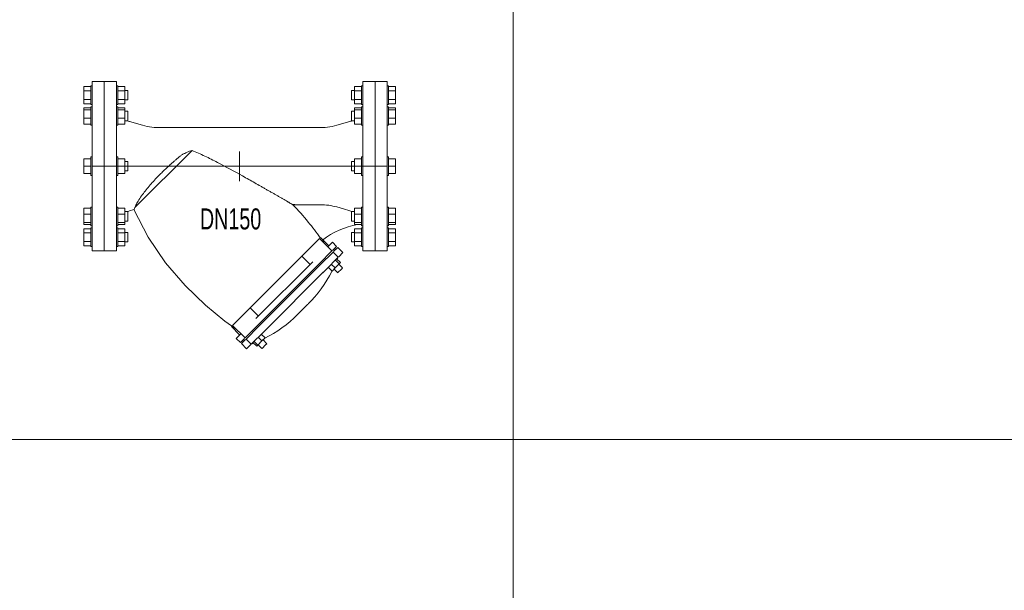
# Model space of a CAD drawing. Header units: millimetres. Extents: x 2339 to 23224, y 1509 to 18979.
# Tile 34 of 124: x 11291 to 13092, y 4933 to 5977. Entities that reach past the tile are written whole.
import ezdxf

# ---------------------------------------------------------------- set-up
doc = ezdxf.new("R2010")
doc.units = ezdxf.units.MM
doc.set_wipeout_variables(frame=1)
doc.layers.get('0').update_dxf_attribs({"lineweight": 0})
doc.styles.add('DISOCP', font='disocp.shx', dxfattribs={"width": 0.6})

# ---------------------------------------------------------------- blocks, each defined once
blk = doc.blocks.new('*U214')
for p, q in [((-230.4, 111.3), (-230.4, 117.6)), ((-220.1, 117.6), (-230.4, 117.6)), ((-218, 118.7), (-220.1, 118.7)), ((-220.1, 105), (-220.1, 118.7)), ((-200, 125), (-218, 125)), ((-218, -125), (-218, 125)), ((-200, 125), (-200, -125)), ((-182, 125), (-200, 125)), ((-200, -125), (-200, 125)), ((-182, 125), (-182, -125)), ((-179.9, 118.7), (-182, 118.7)), ((-179.9, 118.7), (-179.9, 105)), ((-169.6, 117.6), (-179.9, 117.6)), ((-169.6, 117.6), (-169.6, 111.3)), ((169.6, 111.3), (169.6, 117.6)), ((179.9, 117.6), (169.6, 117.6)), ((182, 118.7), (179.9, 118.7)), ((179.9, 105), (179.9, 118.7)), ((200, 125), (182, 125)), ((182, -125), (182, 125)), ((218, 125), (200, 125)), ((200, -125), (200, 125)), ((200, 125), (200, -125)), ((218, 125), (218, -125)), ((220.1, 118.7), (218, 118.7)), ((220.1, 118.7), (220.1, 105)), ((230.4, 117.6), (220.1, 117.6)), ((230.4, 117.6), (230.4, 111.3)), ((-230.4, 98.7), (-230.4, 111.3)), ((-220.1, 111.3), (-230.4, 111.3)), ((-220.1, 91.3), (-220.1, 105)), ((-169.6, 111.3), (-179.9, 111.3)), ((-179.9, 105), (-179.9, 91.3)), ((-165.2, 112), (-169.6, 112)), ((-169.6, 111.3), (-169.6, 98.7)), ((-165.2, 111.8), (-165.2, 105)), ((-165.2, 105), (-165.2, 98)), ((169.6, 112), (165.2, 112)), ((165.2, 105), (165.2, 112)), ((165.2, 98), (165.2, 105)), ((169.6, 98.7), (169.6, 111.3)), ((179.9, 111.3), (169.6, 111.3)), ((179.9, 91.3), (179.9, 105)), ((230.4, 111.3), (220.1, 111.3)), ((220.1, 105), (220.1, 91.3)), ((230.4, 111.3), (230.4, 98.7)), ((-230.4, 92.4), (-230.4, 98.7)), ((-230.4, 98.7), (-220.1, 98.7)), ((-220.1, 92.4), (-230.4, 92.4)), ((-220.1, 91.3), (-218, 91.3)), ((-218, 88), (-220.1, 88)), ((-220.1, 64.5), (-220.1, 88)), ((-218, 88), (-220.1, 88)), ((-220.1, 87.5), (-220.1, 87.5)), ((-182, 91.3), (-179.9, 91.3)), ((-179.9, 88), (-182, 88)), ((-179.9, 88), (-182, 88)), ((-179.9, 98.7), (-169.6, 98.7)), ((-169.6, 92.4), (-179.9, 92.4)), ((-179.9, 88), (-179.9, 64.5)), ((-179.9, 87.5), (-179.9, 87.5)), ((-169.6, 98.7), (-169.6, 92.4)), ((-169.6, 98), (-165.2, 98)), ((165.2, 98), (169.6, 98)), ((169.6, 92.4), (169.6, 98.7)), ((169.6, 98.7), (179.9, 98.7)), ((179.9, 92.4), (169.6, 92.4)), ((179.9, 91.3), (182, 91.3)), ((182, 88), (179.9, 88)), ((179.9, 64.5), (179.9, 88)), ((182, 88), (179.9, 88)), ((179.9, 87.5), (179.9, 87.5)), ((218, 91.3), (220.1, 91.3)), ((220.1, 88), (218, 88)), ((220.1, 88), (218, 88)), ((220.1, 98.7), (230.4, 98.7)), ((230.4, 92.4), (220.1, 92.4)), ((220.1, 88), (220.1, 64.5)), ((220.1, 87.5), (220.1, 87.5)), ((230.4, 98.7), (230.4, 92.4)), ((-230.4, 83.2), (-230.4, 86.4)), ((-220.1, 86.4), (-230.4, 86.4)), ((-230.4, 71), (-230.4, 83.2)), ((-220.1, 83.2), (-230.4, 83.2)), ((-169.6, 86.4), (-179.9, 86.4)), ((-169.6, 83.2), (-179.9, 83.2)), ((-169.6, 86.4), (-169.6, 83.2)), ((-169.6, 83.2), (-169.6, 71)), ((-165.2, 81.3), (-169.6, 81.3)), ((-165.2, 81.3), (-169.6, 81.3)), ((-165.2, 81.3), (-165.2, 69.3)), ((-165.2, 81), (-165.2, 81)), ((169.6, 81.3), (165.2, 81.3)), ((165.2, 69.3), (165.2, 81.3)), ((169.6, 81.3), (165.2, 81.3)), ((165.2, 81), (165.2, 81)), ((169.6, 83.2), (169.6, 86.4)), ((179.9, 86.4), (169.6, 86.4)), ((169.6, 71), (169.6, 83.2)), ((179.9, 83.2), (169.6, 83.2)), ((230.4, 86.4), (220.1, 86.4)), ((230.4, 83.2), (220.1, 83.2)), ((230.4, 86.4), (230.4, 83.2)), ((230.4, 83.2), (230.4, 71)), ((-230.4, 62.1), (-230.4, 71)), ((-220.1, 71), (-230.4, 71)), ((-230.4, 62.1), (-220.1, 62.1)), ((-220.1, 60.5), (-220.1, 64.5)), ((-220.1, 60.5), (-218, 60.5)), ((-182, 60.5), (-179.9, 60.5)), ((-169.6, 71), (-179.9, 71)), ((-179.9, 64.5), (-179.9, 60.5)), ((-179.9, 62.1), (-169.6, 62.1)), ((-169.6, 71), (-169.6, 62.1)), ((-169.6, 67.2), (-165.2, 67.2)), ((-165.2, 69.3), (-165.2, 67.2)), ((-165.2, 67.5), (-165.2, 67.5)), ((-143.6, 60.6), (-162.7, 66)), ((162.7, 66), (143.6, 60.6)), ((165.2, 67.2), (165.2, 69.3)), ((165.2, 67.5), (165.2, 67.5)), ((165.2, 67.2), (169.6, 67.2)), ((169.6, 62.1), (169.6, 71)), ((179.9, 71), (169.6, 71)), ((169.6, 62.1), (179.9, 62.1)), ((179.9, 60.5), (179.9, 64.5)), ((179.9, 60.5), (182, 60.5)), ((218, 60.5), (220.1, 60.5)), ((230.4, 71), (220.1, 71)), ((220.1, 64.5), (220.1, 60.5)), ((220.1, 62.1), (230.4, 62.1)), ((230.4, 71), (230.4, 62.1)), ((81.7, 57.1), (-119.3, 57.1)), ((119.3, 57.1), (81.7, 57.1)), ((-70.4, 23.4), (-154.9, -61.1)), ((0, 21.9), (0, -21.9)), ((-230.4, 0), (-230.4, 10.9)), ((-220.1, 10.9), (-230.4, 10.9)), ((-218, 13.7), (-220.1, 13.7)), ((-220.1, 13.7), (-220.1, 13.3)), ((-220.1, -13.7), (-220.1, 13.7)), ((-218, 0), (218, 0)), ((-179.9, 13.7), (-182, 13.7)), ((-179.9, 13.7), (-179.9, -13.7)), ((-179.9, 13.3), (-179.9, 13.7)), ((-169.6, 10.9), (-179.9, 10.9)), ((-169.6, 10.9), (-169.6, 0)), ((-165.2, 7), (-169.6, 7)), ((-165.2, 7), (-165.2, -7)), ((-165.2, 6.8), (-165.2, 7)), ((169.6, 7), (165.2, 7)), ((165.2, 7), (165.2, 6.8)), ((165.2, -7), (165.2, 7)), ((169.6, 0), (169.6, 10.9)), ((179.9, 10.9), (169.6, 10.9)), ((182, 13.7), (179.9, 13.7)), ((179.9, 13.7), (179.9, 13.3)), ((179.9, -13.7), (179.9, 13.7)), ((220.1, 13.7), (218, 13.7)), ((220.1, 13.7), (220.1, -13.7)), ((220.1, 13.3), (220.1, 13.7)), ((230.4, 10.9), (220.1, 10.9)), ((230.4, 10.9), (230.4, 0)), ((-230.4, -10.9), (-230.4, 0)), ((-220.1, 0), (-230.4, 0)), ((-220.1, -10.9), (-230.4, -10.9)), ((-220.1, -13.3), (-220.1, -13.7)), ((-220.1, -13.7), (-218, -13.7)), ((-182, -13.7), (-179.9, -13.7)), ((-169.6, 0), (-179.9, 0)), ((-169.6, -10.9), (-179.9, -10.9)), ((-179.9, -13.7), (-179.9, -13.3)), ((-169.6, 0), (-169.6, -10.9)), ((-169.6, -7), (-165.2, -7)), ((-165.2, -7), (-165.2, -6.8)), ((165.2, -6.8), (165.2, -7)), ((165.2, -7), (169.6, -7)), ((169.6, -10.9), (169.6, 0)), ((179.9, 0), (169.6, 0)), ((179.9, -10.9), (169.6, -10.9)), ((179.9, -13.3), (179.9, -13.7)), ((179.9, -13.7), (182, -13.7)), ((218, -13.7), (220.1, -13.7)), ((230.4, 0), (220.1, 0)), ((230.4, -10.9), (220.1, -10.9)), ((220.1, -13.7), (220.1, -13.3)), ((230.4, 0), (230.4, -10.9)), ((81.7, -56.8), (78.7, -56.8)), ((78.8, -56.9), (81.7, -56.9)), ((81.7, -56.9), (119.3, -56.9)), ((-230.4, -71), (-230.4, -62.1)), ((-220.1, -62.1), (-230.4, -62.1)), ((-230.4, -83.2), (-230.4, -71)), ((-220.1, -71), (-230.4, -71)), ((-218, -60.5), (-220.1, -60.5)), ((-220.1, -64.5), (-220.1, -60.5)), ((-220.1, -88), (-220.1, -64.5)), ((-179.9, -60.5), (-182, -60.5)), ((-179.9, -60.5), (-179.9, -64.5)), ((-169.6, -62.1), (-179.9, -62.1)), ((-179.9, -64.5), (-179.9, -88)), ((-169.6, -71), (-179.9, -71)), ((-169.6, -62.1), (-169.6, -71)), ((-165.2, -67.2), (-169.6, -67.2)), ((-169.6, -71), (-169.6, -83.2)), ((-165.2, -67.2), (-165.2, -69.3)), ((-165.2, -67.5), (-165.2, -67.5)), ((-165.2, -69.3), (-165.2, -81.3)), ((-162.7, -66), (-156.1, -64.1)), ((169.6, -67.2), (165.2, -67.2)), ((165.2, -69.3), (165.2, -67.2)), ((165.2, -81.3), (165.2, -69.3)), ((169.6, -71), (169.6, -62.1)), ((179.9, -62.1), (169.6, -62.1)), ((169.6, -83.2), (169.6, -71)), ((179.9, -71), (169.6, -71)), ((182, -60.5), (179.9, -60.5)), ((179.9, -64.5), (179.9, -60.5)), ((179.9, -88), (179.9, -64.5)), ((220.1, -60.5), (218, -60.5)), ((220.1, -60.5), (220.1, -64.5)), ((230.4, -62.1), (220.1, -62.1)), ((220.1, -64.5), (220.1, -88)), ((230.4, -71), (220.1, -71)), ((230.4, -62.1), (230.4, -71)), ((230.4, -71), (230.4, -83.2)), ((-230.4, -86.4), (-230.4, -83.2)), ((-220.1, -83.2), (-230.4, -83.2)), ((-220.1, -86.4), (-230.4, -86.4)), ((-169.6, -83.2), (-179.9, -83.2)), ((-169.6, -86.4), (-179.9, -86.4)), ((-169.6, -81.3), (-165.2, -81.3)), ((-169.6, -81.3), (-165.2, -81.3)), ((-169.6, -83.2), (-169.6, -86.4)), ((-165.2, -81), (-165.2, -81)), ((165.2, -81.3), (169.6, -81.3)), ((169.6, -86.4), (169.6, -83.2)), ((179.9, -83.2), (169.6, -83.2)), ((179.9, -86.4), (169.6, -86.4)), ((230.4, -83.2), (220.1, -83.2)), ((230.4, -86.4), (220.1, -86.4)), ((230.4, -83.2), (230.4, -86.4)), ((-230.4, -98.7), (-230.4, -92.4)), ((-220.1, -92.4), (-230.4, -92.4)), ((-230.4, -111.3), (-230.4, -98.7)), ((-220.1, -98.7), (-230.4, -98.7)), ((-220.1, -87.5), (-220.1, -87.5)), ((-220.1, -88), (-218, -88)), ((-220.1, -88), (-218, -88)), ((-218, -91.3), (-220.1, -91.3)), ((-220.1, -105), (-220.1, -91.3)), ((-182, -88), (-179.9, -88)), ((-182, -88), (-179.9, -88)), ((-179.9, -91.3), (-182, -91.3)), ((-179.9, -87.5), (-179.9, -87.5)), ((-179.9, -91.3), (-179.9, -105)), ((-169.6, -92.4), (-179.9, -92.4)), ((-169.6, -98.7), (-179.9, -98.7)), ((-169.6, -92.4), (-169.6, -98.7)), ((-165.2, -98), (-169.6, -98)), ((-169.6, -98.7), (-169.6, -111.3)), ((-165.2, -98), (-165.2, -105)), ((169.6, -98), (165.2, -98)), ((165.2, -105), (165.2, -98)), ((169.6, -98.7), (169.6, -92.4)), ((179.9, -92.4), (169.6, -92.4)), ((169.6, -111.3), (169.6, -98.7)), ((179.9, -98.7), (169.6, -98.7)), ((179.9, -87.5), (179.9, -87.5)), ((179.9, -88), (182, -88)), ((179.9, -88), (182, -88)), ((182, -91.3), (179.9, -91.3)), ((179.9, -105), (179.9, -91.3)), ((218, -88), (220.1, -88)), ((218, -88), (220.1, -88)), ((220.1, -91.3), (218, -91.3)), ((220.1, -87.5), (220.1, -87.5)), ((220.1, -91.3), (220.1, -105)), ((230.4, -92.4), (220.1, -92.4)), ((230.4, -98.7), (220.1, -98.7)), ((230.4, -92.4), (230.4, -98.7)), ((230.4, -98.7), (230.4, -111.3)), ((-230.4, -117.6), (-230.4, -111.3)), ((-220.1, -111.3), (-230.4, -111.3)), ((-220.1, -118.7), (-220.1, -105)), ((-179.9, -105), (-179.9, -118.7)), ((-169.6, -111.3), (-179.9, -111.3)), ((-169.6, -111.3), (-169.6, -117.6)), ((-169.6, -112), (-165.2, -112)), ((-165.2, -105), (-165.2, -112)), ((99.5, -125.3), (118, -106.9)), ((136.4, -125.3), (118, -106.9)), ((118.5, -106.4), (119.6, -105.3)), ((131.8, -117.5), (119.6, -105.3)), ((122, -109.7), (124.2, -113.1)), ((124.2, -113.1), (122, -109.7)), ((130.8, -118.5), (137, -112.2)), ((143.3, -118.5), (137, -112.2)), ((165.2, -112), (165.2, -105)), ((165.2, -112), (169.6, -112)), ((169.6, -117.6), (169.6, -111.3)), ((179.9, -111.3), (169.6, -111.3)), ((179.9, -118.7), (179.9, -105)), ((220.1, -105), (220.1, -118.7)), ((230.4, -111.3), (220.1, -111.3)), ((230.4, -111.3), (230.4, -117.6)), ((-220.1, -117.6), (-230.4, -117.6)), ((-220.1, -118.7), (-218, -118.7)), ((-218, -125), (-200, -125)), ((-200, -125), (-182, -125)), ((-182, -118.7), (-179.9, -118.7)), ((-169.6, -117.6), (-179.9, -117.6)), ((92, -132.9), (99.5, -125.3)), ((136.4, -125.3), (118, -143.8)), ((119.5, -145.3), (138, -126.9)), ((137, -124.7), (143.3, -118.5)), ((145.7, -134.6), (138, -126.9)), ((138.6, -126.3), (144.8, -120.1)), ((141.6, -123.3), (140, -121.7)), ((152.6, -127.8), (144.8, -120.1)), ((146.3, -134), (152.6, -127.8)), ((179.9, -117.6), (169.6, -117.6)), ((179.9, -118.7), (182, -118.7)), ((182, -125), (200, -125)), ((200, -125), (218, -125)), ((218, -118.7), (220.1, -118.7)), ((230.4, -117.6), (220.1, -117.6)), ((15.4, -209.5), (92, -132.9)), ((23.9, -225.3), (107.9, -141.4)), ((104.2, -145.1), (92, -132.9)), ((118, -143.8), (113.5, -148.2)), ((115.1, -149.8), (119.5, -145.3)), ((145.7, -134.6), (127.3, -153.1)), ((141, -150.4), (135.4, -144.9)), ((147.1, -144.3), (141, -150.4)), ((147.1, -144.3), (141.6, -138.7)), ((143.3, -137.1), (148.8, -142.6)), ((145.5, -134.8), (144.2, -138.1)), ((152, -150.5), (146.5, -144.9)), ((152, -150.5), (146.5, -144.9)), ((148.8, -142.6), (147.1, -144.3)), ((30.1, -231.6), (114.1, -147.6)), ((31.7, -233.2), (115.7, -149.2)), ((39.5, -240.9), (123.4, -156.9)), ((127.3, -153.1), (122.8, -157.5)), ((136.5, -155), (130.9, -149.4)), ((141, -150.4), (136.5, -155)), ((139.4, -152), (145, -157.5)), ((139.4, -152), (145, -157.5)), ((150.3, -152.2), (145.1, -157.4)), ((145.1, -157.4), (145.1, -157.4)), ((151.9, -150.6), (150.3, -152.2)), ((151.9, -150.6), (151.9, -150.6)), ((-10.6, -235.5), (7.9, -217)), ((7.9, -217), (15.4, -209.5)), ((27.6, -221.7), (15.4, -209.5)), ((30.7, -231), (26.3, -235.4)), ((27.9, -237), (32.3, -232.6)), ((-12.1, -237), (0, -249.2)), ((-11.6, -236.5), (-11.3, -236.2)), ((-10.6, -235.5), (7.9, -253.9)), ((26.3, -235.4), (7.9, -253.9)), ((9.4, -255.5), (27.9, -237)), ((35.6, -244.7), (17.2, -263.2)), ((40, -240.3), (35.6, -244.7)), ((-5.2, -254.5), (1, -248.3)), ((-5.2, -254.5), (1, -260.7)), ((1, -260.7), (7.2, -254.5)), ((2.6, -262.3), (8.8, -256.1)), ((4.2, -257.5), (5.8, -259.1)), ((9.4, -255.5), (17.2, -263.2)), ((20.6, -261.7), (17.4, -263)), ((19.6, -260.7), (25.2, -266.2)), ((26.8, -264.6), (21.3, -259.1)), ((33, -258.4), (26.8, -264.6)), ((33, -258.4), (27.4, -252.9)), ((37.5, -253.9), (32, -248.4)), ((37.5, -253.9), (33, -258.4)), ((40.1, -262.4), (34.5, -256.9)), ((40.1, -262.4), (34.5, -256.9)), ((2.6, -262.3), (10.3, -270)), ((10.3, -270), (16.5, -263.8)), ((26.8, -264.6), (25.2, -266.2)), ((27.5, -264), (33, -269.5)), ((27.5, -264), (33, -269.5)), ((38.3, -264.2), (33.1, -269.4)), ((33.1, -269.4), (33.1, -269.4)), ((40, -262.5), (38.3, -264.2)), ((40, -262.5), (40, -262.5))]:
    blk.add_line(p, q)
at = {"flags": 128}
for points in [[(-166.1, 67.2), (-165.7, 67.1), (-164.6, 66.6), (-163.4, 66.2), (-162.7, 66)], [(-143.6, 60.6), (-140.2, 59.6), (-136.8, 58.9), (-133.3, 58.2), (-129.8, 57.8), (-126.3, 57.4), (-122.7, 57.2), (-119.3, 57.1)], [(119.3, 57.1), (122.8, 57.2), (126.3, 57.4), (129.9, 57.8), (133.4, 58.3), (136.8, 58.9), (140.3, 59.7), (143.6, 60.6)], [(162.7, 66), (163.8, 66.4), (165, 66.8), (166.1, 67.2), (166.1, 67.2)], [(-162.7, -66), (-163.8, -66.4), (-165, -66.8), (-166.1, -67.2), (-166.1, -67.2)], [(-5.5, -240.5), (-22.1, -229.1), (-50.6, -205.6), (-80.5, -176.5), (-109.5, -142.7), (-135.4, -105), (-156.1, -64.1)], [(-156.1, -64.1), (-135.4, -105), (-109.5, -142.7), (-80.5, -176.5), (-50.6, -205.6), (-22.1, -229.1), (-5.5, -240.5)], [(143.6, -60.3), (153.2, -63.1), (162.7, -65.8)], [(136.9, -154.5), (136.4, -155.6), (132.8, -162.2), (129, -168.7), (124.9, -175.1), (120.5, -181.2), (115.9, -187.2), (111.1, -193), (106, -198.7), (101.9, -202.9)], [(101.9, -202.9), (101.9, -202.9), (101.9, -203), (101.8, -203), (101.8, -203), (101.7, -203.1), (101.7, -203.2), (101.6, -203.3), (101.5, -203.4), (101.4, -203.5), (101.2, -203.6), (101.1, -203.7), (101, -203.9), (100.8, -204), (100.6, -204.2), (100.5, -204.4), (100.3, -204.6), (100.1, -204.8), (99.8, -205), (99.6, -205.2), (99.4, -205.4), (99.2, -205.7), (98.9, -205.9), (98.7, -206.2), (98.4, -206.4), (98.1, -206.7), (97.8, -207), (97.5, -207.3), (97.3, -207.6), (97, -207.9), (96.7, -208.2), (96.3, -208.5), (96, -208.8), (95.7, -209.1), (95.4, -209.4), (95.1, -209.7), (94.7, -210.1), (94.4, -210.4), (94.1, -210.7), (93.8, -211.1), (93.4, -211.4), (93.1, -211.7), (92.8, -212), (92.5, -212.4), (92.1, -212.7), (91.8, -213), (91.5, -213.3), (91.2, -213.6), (90.9, -214), (90.6, -214.3), (90.3, -214.6), (90, -214.9), (89.7, -215.1), (89.4, -215.4), (89.1, -215.7), (88.8, -216), (88.6, -216.2), (88.3, -216.5), (88.1, -216.7), (87.9, -217), (87.6, -217.2), (87.4, -217.4), (87.2, -217.6), (87, -217.8), (86.8, -218), (86.6, -218.2), (86.5, -218.3), (86.3, -218.5), (86.2, -218.6), (86.1, -218.8), (85.9, -218.9), (85.8, -219), (85.8, -219.1), (85.7, -219.1), (85.6, -219.2), (85.6, -219.3), (85.5, -219.3), (85.5, -219.3), (85.5, -219.3), (85.5, -219.4)], [(85.5, -219.4), (85.5, -219.3), (85.5, -219.3), (85.5, -219.3), (85.6, -219.2), (85.6, -219.2), (85.7, -219.1), (85.8, -219), (85.9, -218.9), (86, -218.8), (86.1, -218.7), (86.3, -218.6), (86.4, -218.4), (86.6, -218.3), (86.7, -218.1), (86.9, -217.9), (87.1, -217.7), (87.3, -217.5), (87.5, -217.3), (87.7, -217.1), (88, -216.9), (88.2, -216.6), (88.4, -216.4), (88.7, -216.1), (89, -215.9), (89.2, -215.6), (89.5, -215.3), (89.8, -215), (90.1, -214.7), (90.4, -214.4), (90.7, -214.1), (91, -213.8), (91.3, -213.5), (91.6, -213.2), (92, -212.9), (92.3, -212.5), (92.6, -212.2), (92.9, -211.9), (93.3, -211.6), (93.6, -211.2), (93.9, -210.9), (94.2, -210.6), (94.6, -210.2), (94.9, -209.9), (95.2, -209.6), (95.5, -209.3), (95.9, -209), (96.2, -208.6), (96.5, -208.3), (96.8, -208), (97.1, -207.7), (97.4, -207.4), (97.7, -207.1), (98, -206.9), (98.2, -206.6), (98.5, -206.3), (98.8, -206.1), (99, -205.8), (99.3, -205.6), (99.5, -205.3), (99.7, -205.1), (99.9, -204.9), (100.2, -204.7), (100.4, -204.5), (100.5, -204.3), (100.7, -204.1), (100.9, -203.9), (101, -203.8), (101.2, -203.7), (101.3, -203.5), (101.4, -203.4), (101.5, -203.3), (101.6, -203.2), (101.7, -203.1), (101.8, -203.1), (101.8, -203), (101.8, -203), (101.9, -203), (101.9, -202.9), (101.9, -202.9)], [(101.9, -203), (101.8, -203), (101.8, -203), (101.7, -203.1), (101.7, -203.2), (101.6, -203.3), (101.5, -203.4), (101.4, -203.4)], [(101.4, -203.4), (101.5, -203.3), (101.6, -203.2), (101.7, -203.1), (101.8, -203.1), (101.8, -203), (101.8, -203)], [(85.5, -219.4), (80, -224.6), (74.4, -229.6), (68.5, -234.4), (62.5, -238.9), (56.3, -243.2), (49.9, -247.3), (43.4, -251), (37, -254.4)], [(85.9, -218.9), (85.8, -219), (85.8, -219.1), (85.7, -219.1), (85.6, -219.2), (85.6, -219.3), (85.5, -219.3)], [(85.5, -219.3), (85.5, -219.3), (85.6, -219.2), (85.6, -219.2), (85.7, -219.1), (85.8, -219), (85.9, -218.9), (85.9, -218.9)]]:
    blk.add_lwpolyline(points, dxfattribs=at)
blk.add_arc((192.6, -197.9), 113, 99.3712, 128.3432)
for points, knots in [([(-119.3, -13.7), (-117.5, -11.9), (-113.8, -8.2), (-108.2, -2.9), (-103.4, 1.5), (-100, 4.5), (-98, 6.2), (-96.6, 7.5), (-95.1, 8.7), (-93.2, 10.5), (-90.7, 12.6), (-88.3, 14.6), (-86.2, 16.1), (-84.6, 17.1), (-82.9, 18.1), (-80.7, 19.3), (-76.6, 21.2), (-73, 22.6), (-70.4, 23.4)], [0, 0, 0, 0, 0.125, 0.25, 0.375, 0.4375, 0.46875, 0.5, 0.53125, 0.5625, 0.625, 0.6875, 0.71875, 0.75, 0.78125, 0.8125, 0.875, 1, 1, 1, 1]), ([(-70.4, 23.4), (-64.1, 20.7), (-51.4, 15.1), (-26.4, 2.4), (-1.7, -11.1), (19.4, -22.9), (29.7, -28.8), (35.5, -32.1), (39.1, -34.2), (41.9, -35.8), (44.8, -37.4), (48.3, -39.4), (51.7, -41.3), (54.4, -42.8), (56.3, -44), (58.2, -45.1), (60.8, -46.6), (64, -48.4), (66.9, -50), (69.1, -51.3), (70.6, -52.2), (71.9, -53), (73.6, -54.1), (76.2, -55.7), (77.9, -56.6), (78.8, -56.9)], [0, 0, 0, 0, 0.111111, 0.222222, 0.444444, 0.555556, 0.611111, 0.638889, 0.666667, 0.680556, 0.694444, 0.722222, 0.75, 0.763889, 0.777778, 0.791667, 0.805556, 0.833333, 0.861111, 0.875, 0.888889, 0.902778, 0.916667, 0.944444, 1, 1, 1, 1]), ([(119.1, -105.9), (113.5, -97.9), (100.7, -81.2), (86.7, -65.2), (78.8, -56.9)], [-0.9286666, -0.9286666, -0.9286666, -0.9286666, -0.5, 0, 0, 0, 0]), ([(162.7, -65.8), (163.9, -66.2), (165, -66.6), (166.1, -67), (166.3, -67.1), (166.4, -67.2), (166.6, -67.2)], [-1, -1, -1, -1, -0.7640053, -0.7640053, -0.7640053, -0.7303149, -0.7303149, -0.7303149, -0.7303149])]:
    blk.add_open_spline(points, degree=3, knots=knots)
for points in [[(-143.6, -42), (-140.1, -37.3), (-132.5, -27.7), (-123.8, -18.3), (-119.3, -13.7)], [(-154.9, -61.1), (-154.3, -59.8), (-152.7, -56.6), (-149.1, -50), (-145.6, -44.7), (-143.6, -42)], [(119.3, -56.9), (123.4, -56.9), (131.6, -57.5), (139.7, -59.2), (143.6, -60.3)], [(-156.1, -64.1), (-156.1, -64.1), (-155.9, -63.6), (-155.3, -62.1), (-154.9, -61.1)]]:
    blk.add_open_spline(points, degree=3)
at = {"style": 'DISOCP', "width": 0.7}
blk.add_text('DN150', height=31.1, dxfattribs=at).set_placement((-58.7, -93.5))

msp = doc.modelspace()

# ---------------------------------------------------------------- linework, layer by layer
for p, q in [((12193.1, 1508.9), (12193.1, 16868.4)), ((2339.1, 5208.9), (19193.1, 5208.9))]:
    msp.add_line(p, q)

# ---------------------------------------------------------------- block references
at = {"xscale": 1.237894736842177, "yscale": 1.237894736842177, "zscale": 1.237894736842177}
msp.add_blockref('*U214', (11693.1, 5708.9), dxfattribs=at)

doc.saveas('drawing.dxf')
